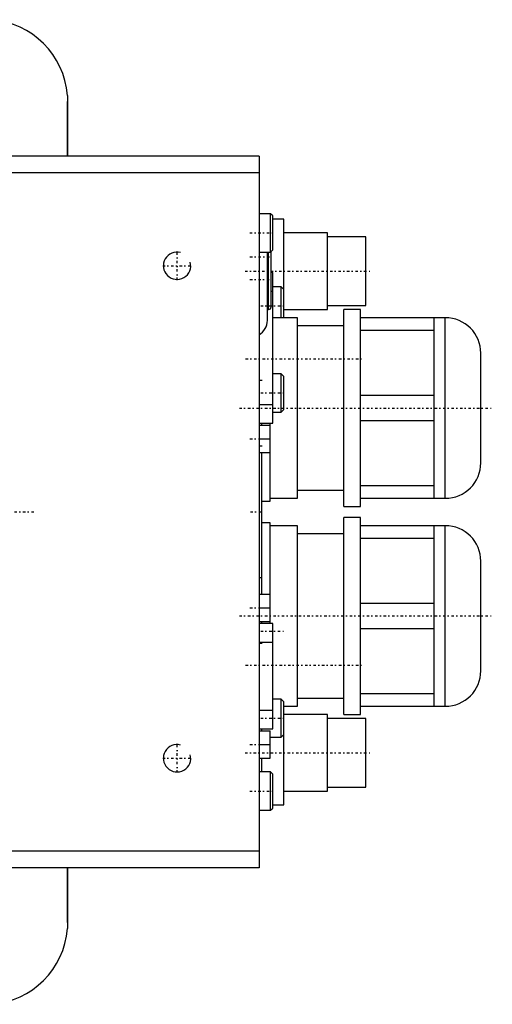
# Model space of a CAD drawing. Extents: x -702 to 168, y -90 to 90.
# Tile 9 of 9: x 81 to 168, y -90 to 90. Entities that reach past the tile are written whole.
import ezdxf

# ---------------------------------------------------------------- set-up
doc = ezdxf.new("R2010")
doc.units = 0
doc.linetypes.add('CENTER', pattern=[1.5, 0.45, -0.5, 0.05, -0.5])
for name, color, linetype in [('AM_0', 7, 'CONTINUOUS'), ('AM_10', 7, 'CONTINUOUS'), ('AM_7', 7, 'CENTER')]:
    doc.layers.add(name, color=color, linetype=linetype)

msp = doc.modelspace()

# ---------------------------------------------------------------- linework, layer by layer
at = {"layer": 'AM_0', "color": 7, "linetype": 'CONTINUOUS'}
for p, q in [((89.96, 76.12), (89.96, 65)), ((90, 65), (90, 75)), ((125, 65), (46.64, 65)), ((125, 65), (125, -65)), ((125, 62), (56.95, 62)), ((127.1, 54.5), (125, 54.5)), ((127.5, 54.1), (127.1, 54.5)), ((127.1, 47.5), (127.1, 54.5)), ((127.5, 47.9), (127.5, 54.1)), ((129.5, 53.5), (127.5, 53.5)), ((129.5, 35.5), (129.5, 53.5)), ((137.5, 51), (129.5, 51)), ((137.5, 37), (137.5, 51)), ((144.5, 50.25), (137.5, 50.25)), ((144.5, 37.75), (144.5, 50.25)), ((125, 47.5), (127.1, 47.5)), ((126.5, 35), (126.5, 47.51)), ((126.7, 37), (126.7, 47.51)), ((127.1, 47.5), (127.5, 47.9)), ((127.2, 37.5), (127.2, 47.5)), ((127.5, 43.75), (127.2, 43.75)), ((127.5, 16.25), (127.5, 43.75)), ((127.2, 40.35), (127.5, 40.35)), ((129, 41.17), (127.5, 41.17)), ((129.5, 40.67), (129, 41.17)), ((129, 35.5), (129, 41.17)), ((126.5, 37), (126.7, 37)), ((129.5, 37), (137.5, 37)), ((137.5, 37.75), (144.5, 37.75)), ((143.5, 37), (140.5, 37)), ((140.5, 1), (140.5, 37)), ((143.5, 1), (143.5, 37)), ((132, 35.5), (127.5, 35.5)), ((132, 2.5), (132, 35.5)), ((159, 35.5), (143.5, 35.5)), ((157, 2.5), (157, 35.5)), ((159, 2.5), (159, 35.5)), ((140.5, 34), (132, 34)), ((143.5, 33.2), (157, 33.2)), ((165.5, 9), (165.5, 29)), ((129, 25.25), (127.5, 25.25)), ((129.5, 24.75), (129, 25.25)), ((129, 18.25), (129, 25.25)), ((129.5, 18.75), (129.5, 24.75)), ((157, 21.3), (143.5, 21.3)), ((125, 19.65), (127.5, 19.65)), ((127.5, 18.25), (129, 18.25)), ((129, 18.25), (129.5, 18.75)), ((125, 16.25), (127.5, 16.25)), ((125.5, 15.87), (125.5, 16.27)), ((127, 10.85), (127, 16.25)), ((143.5, 16.7), (157, 16.7)), ((125, 15.85), (127, 15.85)), ((125, 13.35), (127, 13.35)), ((125, 10.85), (127, 10.85)), ((125.5, -15.02), (125.5, 10.86)), ((127, 2), (127, 10.85)), ((132, 4), (140.5, 4)), ((157, 4.8), (143.5, 4.8)), ((125.5, 2), (127, 2)), ((127, 2.5), (132, 2.5)), ((143.5, 2.5), (159, 2.5)), ((140.5, 1), (143.5, 1)), ((143.5, -1), (140.5, -1)), ((140.5, -37), (140.5, -1)), ((143.5, -37), (143.5, -1)), ((127, -2), (125.5, -2)), ((127, -20.4), (127, -2)), ((132, -2.5), (127, -2.5)), ((132, -35.5), (132, -2.5)), ((159, -2.5), (143.5, -2.5)), ((157, -35.5), (157, -2.5)), ((159, -35.5), (159, -2.5)), ((140.5, -4), (132, -4)), ((143.5, -4.8), (157, -4.8)), ((165.5, -29), (165.5, -9)), ((125, -15), (127, -15)), ((125, -17.5), (127, -17.5)), ((157, -16.7), (143.5, -16.7)), ((125, -20), (127, -20)), ((127.5, -20.4), (125, -20.4)), ((125.5, -20.4), (125.5, -20)), ((127.5, -39.6), (127.5, -20.4)), ((143.5, -21.3), (157, -21.3)), ((125, -23.8), (127.5, -23.8)), ((129, -34.17), (127.5, -34.17)), ((129.5, -34.67), (129, -34.17)), ((129, -41.17), (129, -34.17)), ((132, -34), (140.5, -34)), ((157, -33.2), (143.5, -33.2)), ((129.5, -53.5), (129.5, -34.67)), ((129.5, -35.5), (132, -35.5)), ((143.5, -35.5), (159, -35.5)), ((125, -36.2), (127.5, -36.2)), ((137.5, -37), (129.5, -37)), ((137.5, -51), (137.5, -37)), ((144.5, -37.75), (137.5, -37.75)), ((140.5, -37), (143.5, -37)), ((144.5, -50.25), (144.5, -37.75)), ((125, -39.6), (127.5, -39.6)), ((125, -40), (127, -40)), ((125.5, -40.03), (125.5, -39.61)), ((127, -45), (127, -40)), ((127, -41.17), (129, -41.17)), ((129, -41.17), (129.5, -40.67)), ((125, -42.5), (127, -42.5)), ((125, -45), (127, -45)), ((125.5, -47.5), (125.5, -45.04)), ((127.1, -47.5), (125, -47.5)), ((127.5, -47.9), (127.1, -47.5)), ((127.1, -54.5), (127.1, -47.5)), ((127.5, -54.1), (127.5, -47.9)), ((137.5, -50.25), (144.5, -50.25)), ((129.5, -51), (137.5, -51)), ((127.5, -53.5), (129.5, -53.5)), ((125, -54.5), (127.1, -54.5)), ((127.1, -54.5), (127.5, -54.1)), ((125, -62), (56.95, -62)), ((125, -65), (46.64, -65)), ((89.96, -65), (89.96, -76.12)), ((90, -75), (90, -65))]:
    msp.add_line(p, q, dxfattribs=at)
for points in [[(89.96, 76.12, 0), (89.97, 75.93, 0), (89.99, 75.56, 0), (90, 75.18, 0), (90, 75, 0)], [(90, -75, 0), (90, -75.18, 0), (89.99, -75.56, 0), (89.97, -75.93, 0), (89.96, -76.12, 0)]]:
    msp.add_polyline3d(points, dxfattribs=at)
for centre, radius, start, end in [((75, 75), 15, 4.2866, 85.7134), ((126.7, 47.5), 0.5, 0, 10.5501), ((126.7, 37.5), 0.5, 270, 0), ((123.5, 35), 3, 300, 0), ((159, 29), 6.5, 0, 90), ((159, 9), 6.5, 270, 0), ((159, -9), 6.5, 0, 90), ((159, -29), 6.5, 270, 0), ((75, -75), 15, 274.2866, 355.7134)]:
    msp.add_arc(centre, radius, start, end, dxfattribs=at)
at = {"layer": 'AM_10', "color": 7, "linetype": 'CONTINUOUS'}
for centre in [(110, 45), (110, -45)]:
    msp.add_arc(centre, 2.5, 75, 15, dxfattribs=at)
at = {"layer": 'AM_7', "color": 4, "linetype": 'CENTER'}
for p, q in [((123.3, 51), (127.7, 51)), ((110, 42.37), (110, 47.63)), ((107.38, 45), (112.62, 45)), ((123.33, 46.65), (127.17, 46.65)), ((122.45, 44), (145.55, 44)), ((123.31, 42.5), (127.39, 42.5)), ((125.3, 37.67), (129.7, 37.67)), ((122.53, 28), (143.97, 28)), ((125.53, 24), (124.97, 24)), ((125.3, 21.75), (129.7, 21.75)), ((121.4, 19), (167.6, 19)), ((123.33, 13.35), (127.17, 13.35)), ((125.53, 12), (124.97, 12)), ((123.4, 0), (125.6, 0)), ((-84, 0), (84, 0)), ((125.53, -12), (124.97, -12)), ((123.33, -17.5), (127.17, -17.5)), ((121.4, -19), (167.6, -19)), ((125.3, -21.75), (129.7, -21.75)), ((125.53, -24), (124.97, -24)), ((122.53, -28), (143.97, -28)), ((125.3, -37.67), (129.7, -37.67)), ((110, -47.63), (110, -42.37)), ((123.33, -42.5), (127.17, -42.5)), ((122.45, -44), (145.55, -44)), ((107.38, -45), (112.62, -45)), ((123.3, -51), (127.7, -51))]:
    msp.add_line(p, q, dxfattribs=at)

doc.saveas('drawing.dxf')
